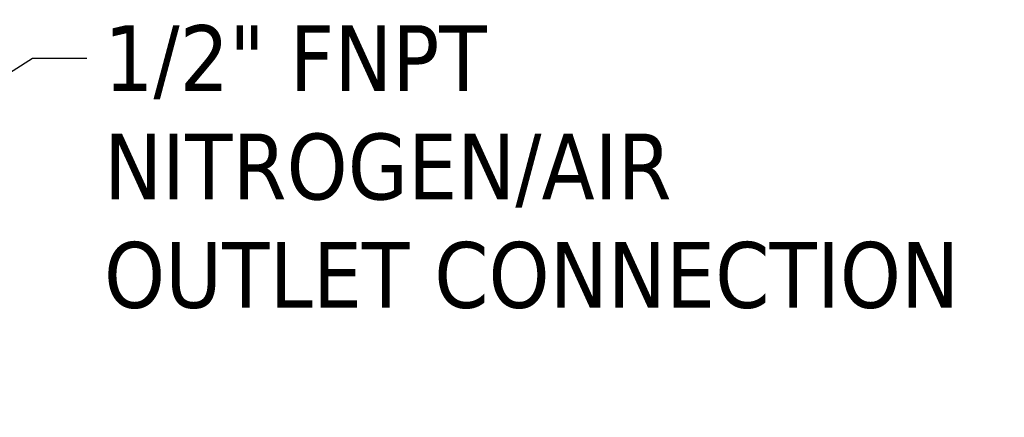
# Model space of a CAD drawing. Header units: inches. Extents: x 1 to 203, y 4 to 128.
# Tile 79 of 127: x 66.74 to 77.5, y 93 to 97.35. Entities that reach past the tile are written whole.
import ezdxf

# ---------------------------------------------------------------- set-up
doc = ezdxf.new("R2010")
doc.units = ezdxf.units.IN
doc.header["$LTSCALE"] = 6
doc.header["$MEASUREMENT"] = 0
doc.layers.add('Symbol (ANSI)', color=7, linetype='Continuous', lineweight=25)
doc.styles.add('Note Text (ANSI)', font='tahoma.ttf')
doc.dimstyles.new('Default (ANSI)$7', dxfattribs={"dimscale": 6, "dimtxt": 0.12, "dimasz": 0.098425, "dimexe": 0.125, "dimexo": 0.0625, "dimgap": 0.031496, "dimtad": 0, "dimtih": 1, "dimtoh": 1, "dimrnd": 1e-08, "dimzin": 4, "dimdsep": 46, "dimtxsty": 'Note Text (ANSI)', "dimcen": 0.09, "dimdle": 0.393701, "dimclrd": 256, "dimclre": 256, "dimclrt": 256, "dimadec": 0, "dimazin": 1, "dimtfac": 1, "dimtofl": 0, "dimtmove": 0, "dimatfit": 3, "dimfxl": 1, "dimtolj": 1, "dimtzin": 4, "dimlwd": -1, "dimlwe": -1, "dimarcsym": 0})

msp = doc.modelspace()

# ---------------------------------------------------------------- texts
at = {"layer": 'Symbol (ANSI)', "insert": (67.665, 97.288), "char_height": 0.72, "width": 9.94055, "attachment_point": 1, "line_spacing_factor": 0.987884, "style": 'Note Text (ANSI)'}
msp.add_mtext('\\fTahoma|b0|i0;1/2" FNPT\\P\\fTahoma|b0|i0;NITROGEN/AIR\\P\\fTahoma|b0|i0;OUTLET CONNECTION', dxfattribs=at)

# ---------------------------------------------------------------- leaders
at = {"layer": 'Symbol (ANSI)', "annotation_type": 0, "has_hookline": 1, "hookline_direction": 0, "text_width": 9.837}
msp.add_leader([(64.109, 95.165), (66.885, 96.928), (67.476, 96.928)], dimstyle='Default (ANSI)$7', override={"dimtad": 0}, dxfattribs=at)

doc.saveas('drawing.dxf')
